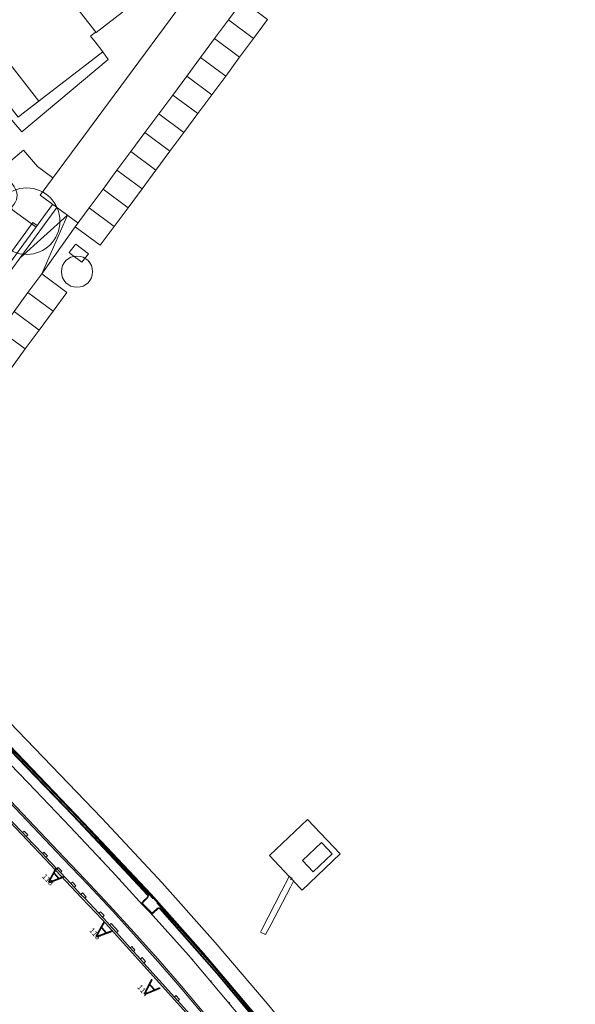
# Model space of a CAD drawing. Header units: metres. Extents: x 134994 to 136506, y 457393 to 459006.
# Tile 98 of 171: x 135569 to 135676, y 457998 to 458187. Entities that reach past the tile are written whole.
import ezdxf
from ezdxf.enums import TextEntityAlignment as Align

# ---------------------------------------------------------------- set-up
doc = ezdxf.new("R2010")
doc.units = ezdxf.units.M
for name, color, linetype, lineweight in [('B-PV-GR-BOOM-G', 250, 'Continuous', 13), ('B-WE-GR-BOOM-S', 250, 'Continuous', 13), ('B-WE-KG_BEBOUWING', 251, 'Continuous', 20), ('B-WE-KG_HUISNR', 251, 'Continuous', 5), ('B-WE-KG_ONDERGROND_REST', 251, 'Continuous', 5), ('N-WE-KG_BEBOUWING', 250, 'Continuous', 13)]:
    doc.layers.add(name, color=color, linetype=linetype, lineweight=lineweight)
doc.styles.add('Styledgn000', font='dgn000.shx')

# ---------------------------------------------------------------- blocks, each defined once
blk = doc.blocks.new('SGR-BOOM_02')
blk.add_circle((0, 0), 6.4)

msp = doc.modelspace()

# ---------------------------------------------------------------- linework, layer by layer
at = {"layer": 'B-PV-GR-BOOM-G'}
msp.add_circle((135579.83, 458138.41), 3, dxfattribs=at)
at = {"layer": 'B-WE-KG_BEBOUWING', "flags": 128}
for points in [[(135581.4, 458208.13), (135584.91, 458210.91), (135586.81, 458212.41), (135587.04, 458212.12), (135593.37, 458217.04), (135598.9, 458209.95), (135592.62, 458205.06), (135592.83, 458204.79), (135590.81, 458203.18), (135587.3, 458200.4), (135587.61, 458200), (135593.63, 458192.26), (135583.51, 458184.39), (135571.28, 458200), (135567.51, 458204.81), (135577.73, 458212.79)], [(135582.02, 458141.86), (135579.58, 458143.69), (135579.5, 458143.59), (135578.35, 458142.09), (135578.77, 458141.73), (135580.77, 458140.23)], [(135625.25, 458023.1), (135628.89, 458026.57), (135626.84, 458028.73), (135623.18, 458025.25)]]:
    msp.add_lwpolyline(points, close=True, dxfattribs=at)
at = {"layer": 'B-WE-KG_ONDERGROND_REST'}
for p, q in [((135583.54, 458184.28), (135583.42, 458184.44)), ((135569.2, 458168.65), (135584.81, 458180.67)), ((135585.84, 458179.17), (135584.81, 458180.67)), ((135569.22, 458165.26), (135585.84, 458179.17)), ((135569.2, 458168.65), (135572.52, 458171.2)), ((135566.17, 458168.9), (135569.22, 458165.26)), ((135554.18, 458060.13), (135575.9, 458037.75)), ((135569.06, 458041.59), (135569.15, 458041.69)), ((135572.87, 458037.63), (135572.96, 458037.72)), ((135575.9, 458037.75), (135581.14, 458032.23)), ((135576.67, 458033.65), (135576.76, 458033.74)), ((135581.14, 458032.23), (135586.37, 458026.7)), ((135569.67, 458030.9), (135569.37, 458030.62)), ((135569.37, 458030.62), (135570.06, 458029.89)), ((135569.67, 458030.9), (135570.37, 458030.18)), ((135570.37, 458030.18), (135570.06, 458029.89)), ((135580.45, 458029.66), (135580.55, 458029.76)), ((135573.47, 458026.89), (135573.18, 458026.61)), ((135573.18, 458026.61), (135573.87, 458025.88)), ((135573.47, 458026.89), (135574.14, 458026.14)), ((135586.37, 458026.7), (135594.5, 458017.92)), ((135630.44, 458026.53), (135623.11, 458019.55)), ((135574.14, 458026.14), (135573.87, 458025.88)), ((135584.23, 458025.66), (135584.33, 458025.76)), ((135576.22, 458023.94), (135575.95, 458023.68)), ((135575.95, 458023.68), (135576.64, 458022.95)), ((135576.22, 458023.94), (135576.93, 458023.23)), ((135576.93, 458023.23), (135576.64, 458022.95)), ((135578.94, 458021.11), (135578.64, 458020.83)), ((135578.64, 458020.83), (135579.32, 458020.11)), ((135578.94, 458021.11), (135579.64, 458020.41)), ((135587.98, 458021.65), (135588.08, 458021.74)), ((135620.6, 458022.08), (135620.76, 458022.24)), ((135620.68, 458022.16), (135621.47, 458021.34)), ((135620.68, 458022.16), (135621.47, 458021.34)), ((135620.91, 458021.59), (135621.24, 458021.91)), ((135621.39, 458021.27), (135621.55, 458021.42)), ((135579.64, 458020.41), (135579.32, 458020.11)), ((135580.89, 458019.04), (135580.59, 458018.76)), ((135580.89, 458019.04), (135581.61, 458018.3)), ((135619.19, 458019.38), (135615.3, 458011.91)), ((135580.59, 458018.76), (135581.31, 458018.01)), ((135581.61, 458018.3), (135581.31, 458018.01)), ((135592.16, 458017.09), (135592.26, 458017.18)), ((135595.2, 458017.13), (135600.06, 458011.68)), ((135584.33, 458015.41), (135584.03, 458015.13)), ((135584.03, 458015.13), (135584.73, 458014.39)), ((135584.33, 458015.41), (135585.03, 458014.68)), ((135592.46, 458016.77), (135593.92, 458015.28)), ((135592.55, 458016.86), (135594.02, 458015.37)), ((135585.03, 458014.68), (135584.73, 458014.39)), ((135594.24, 458014.92), (135594.34, 458015.02)), ((135586.41, 458013.18), (135586.09, 458012.9)), ((135586.09, 458012.9), (135587.43, 458011.4)), ((135586.41, 458013.18), (135587.75, 458011.69)), ((135587.75, 458011.69), (135587.43, 458011.4)), ((135600.06, 458011.68), (135605.45, 458005.6)), ((135598.36, 458010.31), (135598.46, 458010.4)), ((135590.37, 458008.76), (135590.06, 458008.48)), ((135590.06, 458008.48), (135590.67, 458007.8)), ((135590.37, 458008.76), (135590.97, 458008.06)), ((135590.97, 458008.06), (135590.67, 458007.8)), ((135592.35, 458006.6), (135592.02, 458006.3)), ((135592.02, 458006.3), (135592.69, 458005.55)), ((135592.35, 458006.6), (135593.03, 458005.86)), ((135593.03, 458005.86), (135592.69, 458005.55)), ((135601.99, 458006.2), (135602.09, 458006.28)), ((135605.45, 458005.6), (135610.69, 457999.4)), ((135605.54, 458002.03), (135605.68, 458002.15)), ((135598.86, 457999.31), (135598.56, 457999.03)), ((135598.56, 457999.03), (135599.23, 457998.28)), ((135598.86, 457999.31), (135599.55, 457998.56)), ((135599.55, 457998.56), (135599.23, 457998.28)), ((135610.69, 457999.4), (135621.23, 457986.73)), ((135609.09, 457997.85), (135609.23, 457997.97))]:
    msp.add_line(p, q, dxfattribs=at)
for points in [[(135622.74, 458218.83), (135615.66, 458211.06), (135572.72, 458153.12), (135580, 458147.81)], [(135575.15, 458151.35), (135530.31, 458089.97)], [(135568.88, 458141.08), (135577.98, 458149.28), (135573.06, 458138), (135579.48, 458147.06)]]:
    msp.add_lwpolyline(points, dxfattribs=at)
at = {"layer": 'B-WE-KG_ONDERGROND_REST', "flags": 128}
for points in [[(135575.18, 458156.43), (135572.25, 458158.6), (135569.53, 458161.78), (135566.71, 458159.37), (135545.68, 458186.88), (135555.61, 458195.03), (135556.24, 458195.56), (135557.2, 458196.47), (135558.6, 458197.88)], [(135584.81, 458180.66), (135583.3, 458182.58), (135582.46, 458183.69), (135583.42, 458184.44)], [(135566.03, 458179.49), (135572.52, 458171.2)], [(135562.3, 458176.12), (135566.62, 458170.61), (135568.55, 458168.12), (135569.2, 458168.65)], [(135575.95, 458150.76), (135531.02, 458089.24), (135543.74, 458102.43), (135534.54, 458085.59)], [(135500, 458106.34), (135522.79, 458082.65), (135567.02, 458036.7), (135577.38, 458025.83), (135581.36, 458021.67), (135586.09, 458016.62), (135590.76, 458011.51), (135595.38, 458006.34), (135599.94, 458001.13), (135614.25, 457984.11), (135622.14, 457974.75), (135625.1, 457971.34), (135629.66, 457965.98), (135630.85, 457964.63), (135636.28, 457958.53), (135641.78, 457952.48), (135647.33, 457946.48), (135652.95, 457940.54), (135658.62, 457934.66), (135668.01, 457925.1), (135669.09, 457924.11), (135675.68, 457917.45)], [(135500, 458105.95), (135522.53, 458082.47), (135566.77, 458036.52), (135577.12, 458025.65), (135581.9, 458020.64), (135586.63, 458015.58), (135591.29, 458010.46), (135595.9, 458005.29), (135599.68, 458000.95), (135613.99, 457983.94), (135621.88, 457974.58), (135629.41, 457965.8), (135634.83, 457959.69), (135640.31, 457953.62), (135645.86, 457947.62), (135651.46, 457941.66), (135657.11, 457935.77), (135658.36, 457934.48), (135667.76, 457924.93), (135668.83, 457923.93), (135672.46, 457920.23), (135675.51, 457917.24)], [(135664.08, 457944.04), (135658.34, 457950.03), (135654.7, 457953.88), (135649.39, 457959.59), (135644.14, 457965.35), (135638.95, 457971.17), (135633.82, 457977.04), (135628.75, 457982.97), (135623.75, 457988.94), (135622.09, 457990.88), (135616.38, 457997.77), (135606.43, 458009.49), (135596.19, 458020.95), (135584.58, 458033.43), (135549.12, 458070.24)], [(135613.89, 457995.78), (135604.08, 458007.36), (135593.98, 458018.68), (135582.3, 458031.14), (135546.13, 458068.81)], [(135613.99, 457995.86), (135604.18, 458007.44), (135594.08, 458018.77), (135582.39, 458031.23), (135547.22, 458067.85)], [(135592.46, 458016.77), (135592.4, 458016.86), (135592.36, 458017.05), (135592.4, 458017.24), (135592.51, 458017.4), (135593.37, 458018.23), (135593.42, 458018.32), (135593.44, 458018.48), (135593.38, 458018.62), (135587.88, 458024.52), (135579.02, 458033.89), (135570.08, 458043.18), (135554.86, 458058.97), (135554.73, 458059.05), (135554.58, 458059.05), (135554.44, 458058.98), (135553.58, 458058.18), (135553.48, 458058.13), (135553.27, 458058.1), (135553.08, 458058.14), (135552.91, 458058.26)], [(135592.57, 458016.83), (135592.53, 458016.91), (135592.5, 458017.05), (135592.52, 458017.19), (135592.61, 458017.32), (135593.47, 458018.15), (135593.55, 458018.28), (135593.57, 458018.5), (135593.49, 458018.69), (135587.98, 458024.61), (135579.12, 458033.98), (135570.18, 458043.28), (135554.95, 458059.07), (135554.77, 458059.18), (135554.54, 458059.18), (135554.37, 458059.08), (135553.5, 458058.29), (135553.44, 458058.26), (135553.28, 458058.23), (135553.13, 458058.26), (135552.98, 458058.37)], [(135592.46, 458016.77), (135586.58, 458023.18), (135578.52, 458031.72), (135570.41, 458040.21), (135552.91, 458058.26)], [(135545.91, 458054.84), (135553.6, 458046.62), (135558.16, 458041.83), (135563.46, 458036.3), (135573.74, 458025.49), (135580.71, 458018.11), (135584.71, 458013.88), (135604.28, 457992.12), (135606.89, 457989.08), (135635.41, 457955.38), (135644.64, 457945.54), (135657.09, 457932.51), (135668.84, 457920.26), (135673.61, 457915.22)], [(135567.32, 458032.77), (135569.37, 458030.62)], [(135616.86, 458026.22), (135624.19, 458033.15), (135630.44, 458026.53)], [(135570.06, 458029.89), (135573.18, 458026.61)], [(135573.87, 458025.88), (135575.95, 458023.68)], [(135616.86, 458026.22), (135620.66, 458022.18)], [(135576.64, 458022.95), (135578.64, 458020.83)], [(135615.3, 458011.91), (135615.11, 458011.5), (135616.09, 458011.02), (135617.1, 458012.92), (135620.91, 458020.14), (135621.5, 458021.31)], [(135620.66, 458022.18), (135619.19, 458019.38)], [(135620.66, 458022.18), (135620.68, 458022.16)], [(135621.47, 458021.34), (135621.5, 458021.31)], [(135621.5, 458021.31), (135623.11, 458019.55)], [(135579.32, 458020.11), (135580.59, 458018.76)], [(135581.31, 458018.01), (135584.03, 458015.13)], [(135631.04, 457971.7), (135630.99, 457971.8), (135630.96, 457972), (135631.01, 457972.19), (135631.14, 457972.35), (135631.96, 457973.03), (135631.99, 457973.05), (135632.07, 457973.19), (135632.08, 457973.34), (135632.01, 457973.48), (135621.52, 457985.87), (135614.38, 457994.41), (135606.66, 458003.62), (135595.77, 458015.98), (135595.66, 458016.05), (135595.51, 458016.05), (135595.38, 458015.98), (135594.52, 458015.19), (135594.47, 458015.16), (135594.27, 458015.12), (135594.08, 458015.16), (135593.92, 458015.28)], [(135631.04, 457971.7), (135616.06, 457989.48), (135608.42, 457998.65), (135601.26, 458007.06), (135593.92, 458015.28)], [(135631.16, 457971.76), (135631.12, 457971.84), (135631.1, 457971.99), (135631.13, 457972.13), (135631.23, 457972.26), (135632.05, 457972.93), (135632.1, 457972.97), (135632.2, 457973.15), (135632.21, 457973.37), (135632.11, 457973.55), (135621.62, 457985.96), (135614.48, 457994.5), (135606.76, 458003.7), (135595.86, 458016.08), (135595.69, 458016.18), (135595.48, 458016.18), (135595.3, 458016.08), (135594.44, 458015.29), (135594.42, 458015.28), (135594.28, 458015.25), (135594.14, 458015.29), (135594, 458015.38)], [(135584.73, 458014.39), (135584.98, 458014.13), (135586.09, 458012.9)], [(135587.43, 458011.4), (135590.06, 458008.48)], [(135590.67, 458007.8), (135592.02, 458006.3)], [(135592.69, 458005.55), (135598.56, 457999.03)], [(135599.23, 457998.28), (135601.55, 457995.71)]]:
    msp.add_lwpolyline(points, dxfattribs=at)
at = {"layer": 'B-WE-KG_ONDERGROND_REST'}
msp.add_lwpolyline([(135544.44, 458185.21), (135567.72, 458154.76, -0.332135), (135567.76, 458151.41), (135567.39, 458150.91, 0.414214), (135567.5, 458150.2), (135571.95, 458146.96)], format="xyb", dxfattribs=at)
at = {"layer": 'B-WE-KG_ONDERGROND_REST', "flags": 128}
msp.add_lwpolyline([(135572.19, 458147.28), (135571.37, 458147.88), (135535.79, 458099.07), (135532.12, 458101.75, 0.362363), (135531.48, 458101.71), (135527.04, 458097.48)], format="xyb", dxfattribs=at)
at = {"layer": 'N-WE-KG_BEBOUWING', "flags": 128}
for points in [[(135608.97, 458186.81), (135611.65, 458190.43), (135616.47, 458186.85), (135613.79, 458183.24), (135608.97, 458186.81)], [(135606.29, 458183.2), (135608.97, 458186.81), (135613.79, 458183.24), (135611.11, 458179.62), (135606.29, 458183.2)], [(135603.61, 458179.58), (135606.29, 458183.2), (135611.11, 458179.62), (135608.43, 458176.01), (135603.61, 458179.58)], [(135600.93, 458175.97), (135603.61, 458179.58), (135608.43, 458176.01), (135605.75, 458172.4), (135600.93, 458175.97)], [(135598.25, 458172.36), (135600.93, 458175.97), (135605.75, 458172.4), (135603.06, 458168.78), (135598.25, 458172.36)], [(135595.56, 458168.74), (135598.25, 458172.36), (135603.06, 458168.78), (135600.38, 458165.17), (135595.56, 458168.74)], [(135592.88, 458165.13), (135595.56, 458168.74), (135600.38, 458165.17), (135597.7, 458161.55), (135592.88, 458165.13)], [(135590.2, 458161.51), (135592.88, 458165.13), (135597.7, 458161.55), (135595.02, 458157.94), (135590.2, 458161.51)], [(135587.52, 458157.9), (135590.2, 458161.51), (135595.02, 458157.94), (135592.34, 458154.33), (135587.52, 458157.9)], [(135584.84, 458154.29), (135587.52, 458157.9), (135592.34, 458154.33), (135589.66, 458150.71), (135584.84, 458154.29)], [(135582.16, 458150.67), (135584.84, 458154.29), (135589.66, 458150.71), (135586.98, 458147.1), (135582.16, 458150.67)], [(135579.48, 458147.06), (135582.16, 458150.67), (135586.98, 458147.1), (135584.3, 458143.48), (135579.48, 458147.06)], [(135570.39, 458134.38), (135573.06, 458138), (135577.89, 458134.44), (135575.22, 458130.82), (135570.39, 458134.38)], [(135567.72, 458130.75), (135570.39, 458134.38), (135575.22, 458130.82), (135572.55, 458127.19), (135567.72, 458130.75)], [(135565.05, 458127.13), (135567.72, 458130.75), (135572.55, 458127.19), (135569.88, 458123.57), (135565.05, 458127.13)], [(135562.38, 458123.51), (135565.05, 458127.13), (135569.88, 458123.57), (135567.21, 458119.95), (135562.38, 458123.51)]]:
    msp.add_lwpolyline(points, dxfattribs=at)

# ---------------------------------------------------------------- block references
at = {"layer": 'B-WE-GR-BOOM-S', "rotation": 315}
msp.add_blockref('SGR-BOOM_02', (135570.15, 458148.12), dxfattribs=at)

# ---------------------------------------------------------------- texts
at = {"layer": 'B-WE-KG_HUISNR', "style": 'Styledgn000'}
for rotation, p in [(131.3601, (135576.65, 458023.02)), (130.7159, (135585.79, 458012.55)), (132.8817, (135595.04, 458001.62))]:
    msp.add_text('A', height=3, rotation=rotation, dxfattribs=at).set_placement(p, align=Align.CENTER)
at = {"layer": 'B-WE-KG_HUISNR', "linetype": 'Continuous', "style": 'Styledgn000'}
for s, rotation, p in [('118', 313.6133, (135575.08, 458020.71)), ('116', 311.1506, (135584.11, 458010.3)), ('114', 310.1658, (135593.31, 457999.37))]:
    msp.add_text(s, height=1.054, rotation=rotation, dxfattribs=at).set_placement(p, align=Align.MIDDLE_RIGHT)

doc.saveas('drawing.dxf')
